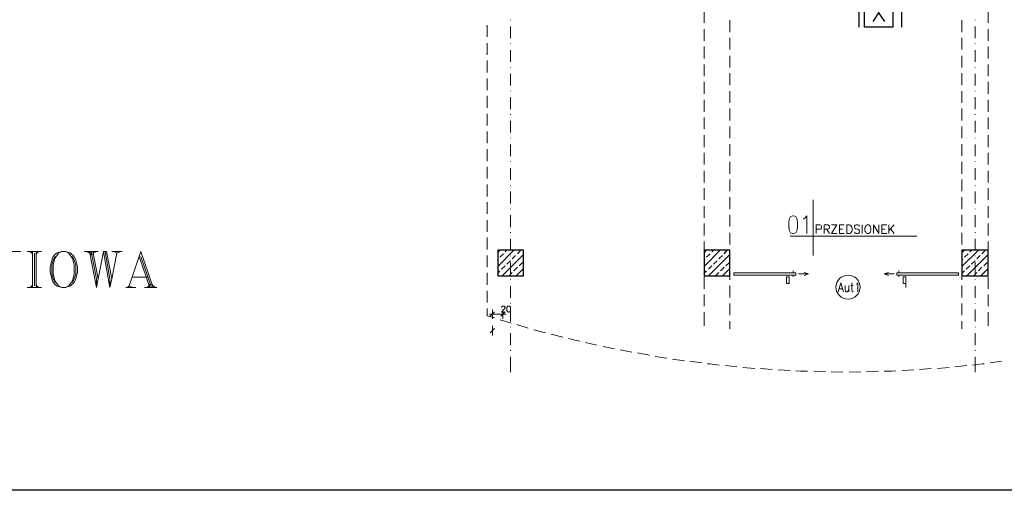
# Model space of a CAD drawing. Header units: millimetres. Extents: x 1 to 17496, y 1 to 30809.
# Tile 3 of 256: x 3538 to 5435, y 3200 to 4107. Entities that reach past the tile are written whole.
import ezdxf
from ezdxf.enums import TextEntityAlignment as Align

# ---------------------------------------------------------------- set-up
doc = ezdxf.new("R2010")
doc.units = ezdxf.units.MM
doc.layers.add('Opisy', color=255, linetype='Continuous')
doc.layers.add('PDF _Geometria', color=7, linetype='Continuous')
doc.layers.add('SSP_Zasilacze 24V', color=30, linetype='Continuous', lineweight=25)
doc.styles.add('CP_ATTR', font='ARIAL.TTF')

# ---------------------------------------------------------------- blocks, each defined once
blk = doc.blocks.new('CPEL_3264')
for p, q in [((-0.35, 0.4), (-0.35, -0.4)), ((0.4, 0.4), (0.4, -0.4)), ((-0.05, 0.05), (-0.15, 0.15)), ((0, 0.1), (-0.05, 0.05)), ((0, 0.15), (0, -0.15)), ((0, 0.1), (0.1, 0)), ((0, -0.15), (-0.1, -0.3)), ((0, -0.15), (0.1, -0.3))]:
    blk.add_line(p, q)
blk.add_lwpolyline([(-0.25, 0.4), (0.25, 0.4), (0.25, -0.4), (-0.25, -0.4)], close=True)
blk.add_circle((0, 0.2), 0.05)
at = {"linetype": 'ByBlock', "style": 'CP_ATTR', "flags": 9}
for tag, p in [('NAME', (-0.092, -0.018)), ('GROUP', (-0.092, -0.018)), ('NUMBER', (-0.092, -0.018)), ('PRODUCER', (-0.092, -0.018)), ('ARTICLE', (-0.092, -0.018)), ('CHARACTER', (-0.092, -0.018)), ('VOLTAGE', (-0.092, -0.019)), ('WEIGHT', (-0.092, -0.018)), ('OTHER', (-0.092, -0.018)), ('PRODUCT-TYPE', (-0.092, -0.019)), ('ORDER-NO', (-0.092, -0.019)), ('POWER', (-0.092, -0.019))]:
    blk.add_attdef(tag, text='', height=0.00005, dxfattribs=at).set_placement(p, align=Align.MIDDLE_LEFT)

msp = doc.modelspace()

# ---------------------------------------------------------------- linework, layer by layer
at = {"layer": 'Opisy', "lineweight": 18}
for points in [[(5067.4, 3759.8), (5067.4, 3652.8)], [(5048.9, 3722.8), (5051.4, 3724.4), (5054.8, 3729.5), (5054.8, 3695)], [(5073.3, 3695), (5073.3, 3711.8), (5080.1, 3711.8), (5081.8, 3711), (5082.6, 3710.1), (5083.5, 3708.4), (5083.5, 3705.9), (5082.6, 3704.2), (5081.8, 3703.4), (5073.3, 3703.4)], [(5088.5, 3695), (5088.5, 3711.8), (5095.2, 3711.8), (5096.9, 3711), (5097.8, 3710.1), (5098.6, 3708.4), (5098.6, 3706.8), (5097.8, 3705.1), (5096.9, 3704.2), (5095.2, 3703.4), (5088.5, 3703.4)], [(5093.6, 3703.4), (5098.6, 3695)], [(5112.9, 3695), (5102.8, 3695), (5112.9, 3711.8), (5102.8, 3711.8)], [(5127.2, 3695), (5118, 3695), (5118, 3711.8), (5127.2, 3711.8)], [(5118, 3703.4), (5123.9, 3703.4)], [(5156.7, 3709.3), (5155, 3711), (5153.4, 3711.8), (5150, 3711.8), (5148.3, 3711), (5146.6, 3709.3), (5146.6, 3707.6), (5147.5, 3705.9), (5148.3, 3705.1), (5149.1, 3704.2), (5153.4, 3703.4), (5155, 3702.5), (5155.9, 3701.7), (5156.7, 3700), (5156.7, 3697.5), (5155, 3695.8), (5153.4, 3695), (5150, 3695), (5148.3, 3695.8), (5146.6, 3697.5)], [(5161.8, 3711.8), (5161.8, 3695)], [(5183.7, 3695), (5183.7, 3711.8), (5193.8, 3695), (5193.8, 3711.8)], [(5208.9, 3695), (5199.7, 3695), (5199.7, 3711.8), (5208.9, 3711.8)], [(5199.7, 3703.4), (5205.6, 3703.4)], [(5213.2, 3711.8), (5213.2, 3695)], [(5223.3, 3711.8), (5213.2, 3700.9)], [(5216.5, 3704.2), (5223.3, 3695)], [(5267.1, 3689.9), (5022.8, 3689.9)], [(3520.3, 3660.7), (3540.5, 3660.7)], [(3553.1, 3660.7), (3580.1, 3660.7)], [(3556.5, 3660.7), (3563.2, 3657.3)], [(3559.9, 3660.7), (3563.2, 3653.9)], [(3563.2, 3660.7), (3563.2, 3590.8)], [(3566.6, 3657.3), (3566.6, 3594.1)], [(3570, 3660.7), (3570, 3590.8)], [(3573.3, 3660.7), (3570, 3653.9)], [(3576.7, 3660.7), (3570, 3657.3)], [(3606.2, 3650.6), (3602.8, 3643.8), (3600.3, 3634.6), (3600.3, 3617.7), (3602.8, 3607.6), (3606.2, 3600.9)], [(3619.7, 3660.7), (3612.9, 3657.3), (3606.2, 3647.2), (3602.8, 3634.6), (3602.8, 3617.7), (3606.2, 3604.2), (3612.9, 3594.1), (3619.7, 3590.8)], [(3626.4, 3590.8), (3633.1, 3594.1), (3639.9, 3604.2), (3643.2, 3617.7), (3643.2, 3634.6), (3639.9, 3647.2), (3633.1, 3657.3), (3626.4, 3660.7)], [(3639.9, 3600.9), (3643.2, 3607.6), (3646.6, 3617.7), (3646.6, 3634.6), (3643.2, 3643.8), (3639.9, 3650.6)], [(3662.6, 3660.7), (3689.6, 3660.7)], [(3666, 3660.7), (3676.1, 3657.3)], [(3669.4, 3660.7), (3676.1, 3653.9)], [(3672.7, 3660.7), (3686.2, 3590.8), (3686.2, 3607.6), (3676.1, 3660.7)], [(3679.5, 3660.7), (3689.6, 3607.6), (3699.7, 3660.7), (3712.3, 3590.8), (3712.3, 3607.6), (3703, 3660.7)], [(3682.8, 3660.7), (3679.5, 3653.9)], [(3686.2, 3660.7), (3679.5, 3657.3)], [(3699.7, 3660.7), (3705.6, 3660.7), (3715.7, 3607.6), (3725.8, 3657.3)], [(3715.7, 3660.7), (3735.9, 3660.7)], [(3719, 3660.7), (3725.8, 3657.3), (3732.5, 3660.7)], [(3795.7, 3590.8), (3772.1, 3660.7), (3749.4, 3594.1)], [(3768.7, 3650.6), (3789, 3590.8)], [(3772.1, 3650.6), (3792.3, 3590.8)], [(3689.6, 3607.6), (3686.2, 3590.8)], [(3715.7, 3607.6), (3712.3, 3590.8)], [(3756.1, 3611), (3785.6, 3611)], [(3553.1, 3590.8), (3580.1, 3590.8)], [(3563.2, 3594.1), (3556.5, 3590.8)], [(3563.2, 3597.5), (3559.9, 3590.8)], [(3570, 3597.5), (3573.3, 3590.8)], [(3570, 3594.1), (3576.7, 3590.8)], [(3742.6, 3590.8), (3762, 3590.8)], [(3746, 3590.8), (3749.4, 3594.1), (3756.1, 3590.8)], [(3778.8, 3590.8), (3802.4, 3590.8)], [(3789, 3594.1), (3782.2, 3590.8)], [(3789, 3597.5), (3785.6, 3590.8)], [(3792.3, 3597.5), (3799.1, 3590.8)]]:
    msp.add_lwpolyline(points, dxfattribs=at)
for points in [[(5027.9, 3729.5), (5023.7, 3727.8), (5021.1, 3722.8), (5020.3, 3715.2), (5020.3, 3710.1), (5021.1, 3701.7), (5023.7, 3696.6), (5027.9, 3695), (5029.5, 3695), (5033.8, 3696.6), (5036.3, 3701.7), (5037.1, 3710.1), (5037.1, 3715.2), (5036.3, 3722.8), (5033.8, 3727.8), (5029.5, 3729.5)], [(5132.3, 3695), (5132.3, 3711.8), (5137.4, 3711.8), (5139, 3711), (5140.7, 3709.3), (5141.6, 3707.6), (5142.4, 3705.1), (5142.4, 3701.7), (5141.6, 3699.2), (5140.7, 3697.5), (5139, 3695.8), (5137.4, 3695)], [(5171, 3711.8), (5169.4, 3711), (5168.5, 3709.3), (5167.7, 3707.6), (5166.8, 3705.1), (5166.8, 3701.7), (5167.7, 3699.2), (5168.5, 3697.5), (5169.4, 3695.8), (5171, 3695), (5174.4, 3695), (5175.3, 3695.8), (5176.9, 3697.5), (5177.8, 3699.2), (5178.6, 3701.7), (5178.6, 3705.1), (5177.8, 3707.6), (5176.9, 3709.3), (5175.3, 3711), (5174.4, 3711.8)], [(3619.7, 3660.7), (3609.6, 3657.3), (3602.8, 3650.6), (3600.3, 3643.8), (3596.9, 3631.2), (3596.9, 3621.1), (3600.3, 3607.6), (3602.8, 3600.9), (3609.6, 3594.1), (3619.7, 3590.8), (3626.4, 3590.8), (3636.5, 3594.1), (3643.2, 3600.9), (3646.6, 3607.6), (3650, 3621.1), (3650, 3631.2), (3646.6, 3643.8), (3643.2, 3650.6), (3636.5, 3657.3), (3626.4, 3660.7)]]:
    msp.add_lwpolyline(points, close=True, dxfattribs=at)
at = {"layer": 'PDF _Geometria'}
msp.add_lwpolyline([(1774.1, 7203), (13925.2, 7203), (13925.2, 3200.2), (1774.1, 3200.2)], close=True, dxfattribs=at)
at = {"layer": 'PDF _Geometria', "lineweight": 18}
for points in [[(4856.9, 4123.7), (4856.9, 4100.9)], [(5404.3, 4100.9), (5404.3, 4123.7)], [(4483.8, 4106), (4483.8, 4106.8)], [(4906.6, 4106), (4906.6, 4083.2)], [(5353.8, 4083.2), (5353.8, 4106)], [(5379.1, 4106), (5379.1, 4106.8)], [(4439.1, 4074), (4439.1, 4096.7)], [(4483.8, 4071.4), (4483.8, 4094.2)], [(4856.9, 4089.1), (4856.9, 4066.4)], [(5379.1, 4071.4), (5379.1, 4094.2)], [(5404.3, 4066.4), (5404.3, 4089.1)], [(4439.1, 4039.4), (4439.1, 4062.2)], [(4483.8, 4060.5), (4483.8, 4061.3)], [(4906.6, 4072.3), (4906.6, 4049.5)], [(5353.8, 4049.5), (5353.8, 4072.3)], [(5379.1, 4060.5), (5379.1, 4061.3)], [(4483.8, 4026), (4483.8, 4048.7)], [(4856.9, 4055.4), (4856.9, 4032.7)], [(5379.1, 4026), (5379.1, 4048.7)], [(5404.3, 4032.7), (5404.3, 4055.4)], [(4439.1, 4005.7), (4439.1, 4028.5)], [(4906.6, 4037.7), (4906.6, 4015)], [(5353.8, 4015), (5353.8, 4037.7)], [(4483.8, 4015), (4483.8, 4015.8)], [(4483.8, 3980.5), (4483.8, 4003.2)], [(4856.9, 4020.9), (4856.9, 3998.2)], [(4906.6, 4004.1), (4906.6, 3981.3)], [(5353.8, 3981.3), (5353.8, 4004.1)], [(5379.1, 4015), (5379.1, 4015.8)], [(5379.1, 3980.5), (5379.1, 4003.2)], [(5404.3, 3998.2), (5404.3, 4020.9)], [(4439.1, 3971.2), (4439.1, 3994)], [(4856.9, 3987.2), (4856.9, 3964.5)], [(5404.3, 3964.5), (5404.3, 3987.2)], [(4483.8, 3969.5), (4483.8, 3970.4)], [(4906.6, 3969.5), (4906.6, 3946.8)], [(5353.8, 3946.8), (5353.8, 3969.5)], [(5379.1, 3969.5), (5379.1, 3970.4)], [(4439.1, 3937.5), (4439.1, 3960.3)], [(4483.8, 3935), (4483.8, 3957.7)], [(4856.9, 3952.7), (4856.9, 3929.9)], [(5379.1, 3935), (5379.1, 3957.7)], [(5404.3, 3929.9), (5404.3, 3952.7)], [(4906.6, 3935.8), (4906.6, 3913.1)], [(5353.8, 3913.1), (5353.8, 3935.8)], [(4439.1, 3903), (4439.1, 3925.7)], [(4483.8, 3924), (4483.8, 3924.9)], [(4483.8, 3889.5), (4483.8, 3912.3)], [(4856.9, 3919), (4856.9, 3896.3)], [(5379.1, 3924), (5379.1, 3924.9)], [(5379.1, 3889.5), (5379.1, 3912.3)], [(5404.3, 3896.3), (5404.3, 3919)], [(4439.1, 3869.3), (4439.1, 3892)], [(4906.6, 3901.3), (4906.6, 3878.6)], [(5353.8, 3878.6), (5353.8, 3901.3)], [(4483.8, 3878.6), (4483.8, 3879.4)], [(4856.9, 3884.5), (4856.9, 3861.7)], [(5379.1, 3878.6), (5379.1, 3879.4)], [(5404.3, 3861.7), (5404.3, 3884.5)], [(4439.1, 3834.8), (4439.1, 3857.5)], [(4483.8, 3844), (4483.8, 3866.8)], [(4906.6, 3867.6), (4906.6, 3844.9)], [(5353.8, 3844.9), (5353.8, 3867.6)], [(5379.1, 3844), (5379.1, 3866.8)], [(4483.8, 3833.1), (4483.8, 3833.9)], [(4856.9, 3850.8), (4856.9, 3828)], [(4906.6, 3833.1), (4906.6, 3810.3)], [(5353.8, 3810.3), (5353.8, 3833.1)], [(5379.1, 3833.1), (5379.1, 3833.9)], [(5404.3, 3828), (5404.3, 3850.8)], [(4439.1, 3801.1), (4439.1, 3823.8)], [(4483.8, 3798.6), (4483.8, 3821.3)], [(4856.9, 3816.2), (4856.9, 3793.5)], [(5379.1, 3798.6), (5379.1, 3821.3)], [(5404.3, 3793.5), (5404.3, 3816.2)], [(4906.6, 3799.4), (4906.6, 3776.7)], [(5353.8, 3776.7), (5353.8, 3799.4)], [(4439.1, 3766.5), (4439.1, 3789.3)], [(4483.8, 3787.6), (4483.8, 3788.4)], [(4483.8, 3753.1), (4483.8, 3775.8)], [(4856.9, 3782.6), (4856.9, 3759.8)], [(5379.1, 3787.6), (5379.1, 3788.4)], [(5379.1, 3753.1), (5379.1, 3775.8)], [(5404.3, 3759.8), (5404.3, 3782.6)], [(4906.6, 3764.9), (4906.6, 3742.1)], [(5353.8, 3742.1), (5353.8, 3764.9)], [(4439.1, 3732.9), (4439.1, 3755.6)], [(4483.8, 3742.1), (4483.8, 3743)], [(4856.9, 3748), (4856.9, 3725.3)], [(5379.1, 3742.1), (5379.1, 3743)], [(5404.3, 3725.3), (5404.3, 3748)], [(4439.1, 3698.3), (4439.1, 3721.1)], [(4483.8, 3707.6), (4483.8, 3730.3)], [(4906.6, 3731.2), (4906.6, 3708.4)], [(5353.8, 3708.4), (5353.8, 3731.2)], [(5379.1, 3707.6), (5379.1, 3730.3)], [(4856.9, 3714.3), (4856.9, 3691.6)], [(5404.3, 3691.6), (5404.3, 3714.3)], [(4439.1, 3664.6), (4439.1, 3687.4)], [(4483.8, 3696.6), (4483.8, 3697.5)], [(4483.8, 3662.1), (4483.8, 3684.9)], [(4906.6, 3696.6), (4906.6, 3673.9)], [(5353.8, 3673.9), (5353.8, 3696.6)], [(5379.1, 3696.6), (5379.1, 3697.5)], [(5379.1, 3662.1), (5379.1, 3684.9)], [(4856.9, 3679.8), (4856.9, 3657.1)], [(4906.6, 3663), (4906.6, 3640.2)], [(5353.8, 3640.2), (5353.8, 3663)], [(5404.3, 3657.1), (5404.3, 3679.8)], [(4439.1, 3630.1), (4439.1, 3652.8)], [(4483.8, 3651.2), (4483.8, 3652)], [(4856.9, 3646.1), (4856.9, 3623.4)], [(5379.1, 3651.2), (5379.1, 3652)], [(5404.3, 3623.4), (5404.3, 3646.1)], [(4483.8, 3616.6), (4483.8, 3639.4)], [(4906.6, 3628.4), (4906.6, 3605.7)], [(5353.8, 3605.7), (5353.8, 3628.4)], [(5379.1, 3616.6), (5379.1, 3639.4)], [(4439.1, 3596.4), (4439.1, 3619.2)], [(4483.8, 3605.7), (4483.8, 3606.5)], [(4856.9, 3611.6), (4856.9, 3588.8)], [(5028.7, 3619.2), (5028.7, 3623.4)], [(5028.7, 3614.9), (5028.7, 3611.6)], [(5038.8, 3617.5), (5058.2, 3617.5)], [(5049.8, 3614.1), (5058.2, 3617.5), (5049.8, 3620)], [(5212.3, 3620), (5203.9, 3617.5), (5212.3, 3614.1)], [(5223.3, 3617.5), (5203.9, 3617.5)], [(5232.5, 3619.2), (5232.5, 3623.4)], [(5232.5, 3614.9), (5232.5, 3611.6)], [(5246, 3611.6), (5246, 3591.4)], [(5379.1, 3605.7), (5379.1, 3606.5)], [(5404.3, 3588.8), (5404.3, 3611.6)], [(4483.8, 3571.2), (4483.8, 3593.9)], [(4906.6, 3594.7), (4906.6, 3572)], [(5115.5, 3582.9), (5120.5, 3599.8), (5125.6, 3582.9)], [(5117.1, 3588.8), (5123.9, 3588.8)], [(5128.9, 3594.7), (5128.9, 3586.3), (5129.8, 3583.8), (5130.6, 3582.9), (5133.1, 3582.9), (5134, 3583.8), (5135.7, 3586.3)], [(5135.7, 3594.7), (5135.7, 3582.9)], [(5139.9, 3594.7), (5144.1, 3594.7)], [(5141.6, 3599.8), (5141.6, 3586.3), (5142.4, 3583.8), (5144.1, 3582.9), (5144.9, 3582.9)], [(5150, 3597.3), (5151.7, 3598.1), (5153.4, 3599.8), (5153.4, 3582.9)], [(5353.8, 3572), (5353.8, 3594.7)], [(5379.1, 3571.2), (5379.1, 3593.9)], [(4439.1, 3561.9), (4439.1, 3584.6)], [(4856.9, 3577.9), (4856.9, 3555.2)], [(5404.3, 3555.2), (5404.3, 3577.9)], [(4439.1, 3550.9), (4439.1, 3536.6), (4453.5, 3532.4)], [(4449.3, 3548.4), (4449.3, 3530.7)], [(4466.9, 3552.6), (4466.9, 3553.5), (4467.8, 3554.3), (4468.6, 3555.2), (4472, 3555.2), (4472.8, 3554.3), (4473.7, 3553.5), (4473.7, 3551.8), (4472.8, 3550.9), (4472, 3549.3), (4466.9, 3543.4), (4473.7, 3543.4)], [(4469.5, 3530.7), (4469.5, 3548.4)], [(4483.8, 3560.2), (4483.8, 3561)], [(4483.8, 3525.7), (4483.8, 3548.4)], [(4906.6, 3560.2), (4906.6, 3537.5)], [(5353.8, 3537.5), (5353.8, 3560.2)], [(5379.1, 3560.2), (5379.1, 3561)], [(5379.1, 3525.7), (5379.1, 3548.4)], [(4443.4, 3540), (4455.2, 3540), (4463.6, 3540), (4475.4, 3540)], [(4453.5, 3544.2), (4445, 3535.8)], [(4464.4, 3529), (4485.5, 3522.3)], [(4465.3, 3535.8), (4473.7, 3544.2)], [(4856.9, 3543.4), (4856.9, 3517.3)], [(5404.3, 3517.3), (5404.3, 3543.4)], [(4453.5, 3512.2), (4445, 3503.8)], [(4449.3, 3517.3), (4449.3, 3498.7)], [(4483.8, 3514.7), (4483.8, 3515.6)], [(4496.4, 3519.8), (4518.3, 3513)], [(4529.3, 3509.7), (4551.2, 3503.8)], [(4906.6, 3526.5), (4906.6, 3511.4)], [(5353.8, 3511.4), (5353.8, 3526.5)], [(5379.1, 3514.7), (5379.1, 3515.6)], [(4483.8, 3480.2), (4483.8, 3502.9)], [(4562.1, 3501.2), (4584.9, 3495.4)], [(4595.8, 3492.8), (4608.4, 3489.5), (4617.7, 3487.8)], [(5379.1, 3480.2), (5379.1, 3502.9)], [(4628.6, 3485.2), (4650.5, 3480.2)], [(4662.3, 3477.7), (4684.2, 3472.6)], [(4483.8, 3469.2), (4483.8, 3470.1)], [(4483.8, 3428), (4483.8, 3457.5)], [(4695.2, 3470.9), (4717.9, 3466.7)], [(4728.9, 3465), (4751.6, 3460.8)], [(4762.6, 3458.3), (4780.2, 3455.8), (4785.3, 3454.9)], [(4796.3, 3453.2), (4819, 3449.9)], [(5379.1, 3469.2), (5379.1, 3470.1)], [(5379.1, 3428), (5379.1, 3457.5)], [(4829.9, 3449), (4852.7, 3445.7)], [(4863.6, 3444), (4867.8, 3444), (4886.4, 3441.5)], [(4898.2, 3440.6), (4920.1, 3438.1)], [(4931.8, 3437.2), (4954.6, 3434.7)], [(4965.5, 3434.7), (4988.3, 3433)], [(5272.1, 3433), (5294.8, 3434.7)], [(5306.6, 3434.7), (5329.4, 3437.2)], [(5340.3, 3438.1), (5363.1, 3440.6)], [(5374, 3441.5), (5393.4, 3444), (5396.8, 3444)], [(5408.5, 3445.7), (5430.4, 3449)], [(5000.1, 3432.2), (5022.8, 3431.3)], [(5033.8, 3430.5), (5043, 3429.7), (5056.5, 3429.7)], [(5068.3, 3429.7), (5091, 3428.8)], [(5102, 3428.8), (5124.7, 3428)], [(5136.5, 3428), (5159.3, 3428.8)], [(5170.2, 3428.8), (5192.9, 3429.7)], [(5203.9, 3429.7), (5218.2, 3429.7), (5226.6, 3430.5)], [(5238.4, 3431.3), (5261.2, 3432.2)]]:
    msp.add_lwpolyline(points, dxfattribs=at)
at = {"layer": 'PDF _Geometria', "lineweight": 25}
for points in [[(4459.4, 3657.9), (4463.6, 3663)], [(4459.4, 3631.8), (4490.5, 3663)], [(4473.7, 3659.6), (4477, 3663)], [(4497.3, 3656.2), (4504, 3663)], [(4856.9, 3657.9), (4861.9, 3663)], [(4856.9, 3631.8), (4888.1, 3663)], [(4872.1, 3659.6), (4875.4, 3663)], [(4895.6, 3656.2), (4901.5, 3663)], [(5353.8, 3657.9), (5358.9, 3663)], [(5353.8, 3631.8), (5385.8, 3663)], [(5369, 3659.6), (5372.3, 3663)], [(5392.5, 3656.2), (5399.3, 3663)], [(4459.4, 3644.4), (4461, 3646.1)], [(4463.6, 3649.5), (4470.3, 3656.2)], [(4467.8, 3613.3), (4509.1, 3654.5)], [(4477, 3636), (4483.8, 3642.7)], [(4487.2, 3646.1), (4493.9, 3652.8)], [(4856.9, 3644.4), (4858.6, 3646.1)], [(4861.9, 3649.5), (4868.7, 3656.2)], [(4865.3, 3613.3), (4906.6, 3654.5)], [(4875.4, 3636), (4882.2, 3642.7)], [(4885.5, 3646.1), (4892.3, 3652.8)], [(5353.8, 3644.4), (5355.5, 3646.1)], [(5358.9, 3649.5), (5365.6, 3656.2)], [(5363.1, 3613.3), (5404.3, 3654.5)], [(5372.3, 3636), (5379.1, 3642.7)], [(5382.4, 3646.1), (5389.2, 3652.8)], [(4466.9, 3626.7), (4473.7, 3632.6)], [(4490.5, 3623.4), (4497.3, 3630.1)], [(4494.7, 3613.3), (4509.1, 3627.6)], [(4500.6, 3632.6), (4507.4, 3639.4)], [(4865.3, 3626.7), (4872.1, 3632.6)], [(4888.9, 3623.4), (4895.6, 3630.1)], [(4892.3, 3613.3), (4906.6, 3627.6)], [(4899, 3632.6), (4905.7, 3639.4)], [(5362.2, 3626.7), (5369, 3632.6)], [(5385.8, 3623.4), (5392.5, 3630.1)], [(5390, 3613.3), (5404.3, 3627.6)], [(5395.9, 3632.6), (5402.7, 3639.4)], [(4459.4, 3618.3), (4463.6, 3623.4)], [(4481.3, 3613.3), (4487.2, 3620)], [(4507.4, 3613.3), (4509.1, 3614.1)], [(4856.9, 3618.3), (4861.9, 3623.4)], [(4878.8, 3613.3), (4885.5, 3620)], [(4905.7, 3613.3), (4906.6, 3614.1)], [(5353.8, 3618.3), (5358.9, 3623.4)], [(5376.5, 3613.3), (5382.4, 3620)], [(5402.7, 3613.3), (5404.3, 3614.1)]]:
    msp.add_lwpolyline(points, dxfattribs=at)
for points in [[(4509.1, 3613.3), (4509.1, 3663), (4459.4, 3663), (4459.4, 3613.3)], [(4906.6, 3613.3), (4906.6, 3663), (4856.9, 3663), (4856.9, 3613.3)], [(5404.3, 3613.3), (5404.3, 3663), (5353.8, 3663), (5353.8, 3613.3)]]:
    msp.add_lwpolyline(points, close=True, dxfattribs=at)
at = {"layer": 'PDF _Geometria', "lineweight": 18}
for points in [[(5033.8, 3614.9), (5033.8, 3619.2), (4914.2, 3619.2), (4914.2, 3614.9)], [(5021.1, 3598.9), (5021.1, 3611.6), (5016.1, 3611.6), (5016.1, 3598.9)], [(5347.1, 3614.9), (5347.1, 3619.2), (5228.3, 3619.2), (5228.3, 3614.9)], [(5246, 3598.9), (5246, 3611.6), (5240.9, 3611.6), (5240.9, 3598.9)], [(4480.4, 3555.2), (4478.7, 3555.2), (4477, 3553.5), (4477, 3545.9), (4478.7, 3544.2), (4480.4, 3543.4), (4481.3, 3543.4), (4482.9, 3544.2), (4483.8, 3545.9), (4483.8, 3553.5), (4482.9, 3555.2)]]:
    msp.add_lwpolyline(points, close=True, dxfattribs=at)
msp.add_circle((5134.4, 3591.8), 23.2, dxfattribs=at)

# ---------------------------------------------------------------- block references
at = {"layer": 'SSP_Zasilacze 24V', "xscale": 109.4028573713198, "yscale": 109.4028573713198, "zscale": 109.4028573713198}
msp.add_blockref('CPEL_3264', (5193.4, 4136.6), dxfattribs=at)

doc.saveas('drawing.dxf')
